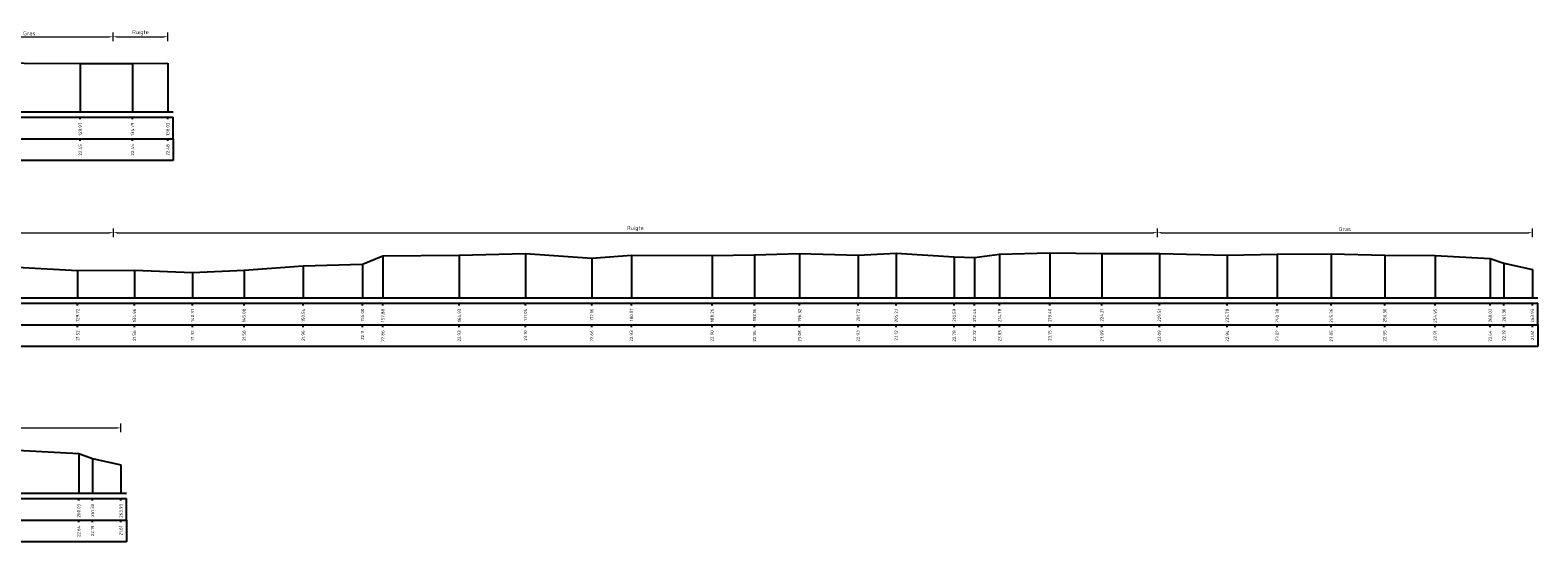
# Model space of a CAD drawing. Header units: metres. Extents: x 186876 to 190692, y 349785 to 350844.
# Tile 16 of 17: x 190553 to 190692, y 350510 to 350558. Entities that reach past the tile are written whole.
import ezdxf
from ezdxf.enums import TextEntityAlignment as Align

# ---------------------------------------------------------------- set-up
doc = ezdxf.new("R2010")
doc.units = ezdxf.units.M
doc.header["$PDMODE"] = 35
doc.header["$PDSIZE"] = 0.075
doc.layers.add('B-ME-AL-PROFIELRASTER-S', color=7, linetype='Continuous')
doc.layers.add('B-ME-GW-MAAIVELD-GD', color=252, linetype='GW-MAAIVELD', lineweight=25)
doc.layers.add('X-XX-AL-DETAIL1-M', color=7, linetype='Continuous', lineweight=18)
doc.styles.add('NLCS-ISO-ANNOTATIEF-T18', font='NLCS-ISO.ttf', dxfattribs={"height": 1.8})
doc.styles.add('NLCS-ISO-ANNOTATIVE-T18', font='NLCS-ISO.ttf', dxfattribs={"height": 1.8})
doc.linetypes.add('GW-MAAIVELD', pattern='A,12,[40,NLCS.SHX,S=1,R=0,X=0,Y=-0.5],12', length=24)
doc.dimstyles.new('NLCS-ANNOTATIEF-T18-PIJL_L2_H0', dxfattribs={"dimtxt": 2.5, "dimasz": 1.8, "dimexe": 2, "dimexo": 2, "dimgap": 0.7, "dimtad": 1, "dimzin": 0, "dimdsep": 46, "dimtxsty": 'NLCS-ISO-ANNOTATIEF-T18', "dimcen": 0, "dimdle": 2, "dimclrd": 256, "dimclre": 256, "dimclrt": 10, "dimaunit": 2, "dimadec": 0, "dimazin": 0, "dimtfac": 1, "dimtdec": 3, "dimtofl": 0, "dimtmove": 0, "dimatfit": 3, "dimfxl": 2, "dimfxlon": 1, "dimtfillclr": 256, "dimtolj": 1, "dimtzin": 0, "dimlwd": -1, "dimlwe": -1, "dimarcsym": 0})

# ---------------------------------------------------------------- blocks, each defined once
blk = doc.blocks.new('SAL-PROFIELRASTER_BALK_EIND1-SOD')
at = {"color": 0, "linetype": 'ByBlock', "lineweight": -2}
blk.add_line((1, -12.5), (1, -2.5), dxfattribs=at)
at = {"color": 0, "linetype": 'ByBlock', "lineweight": -2, "flags": 128}
for points in [[(0, 0), (1, 0)], [(0, -2.5), (1, -2.5)], [(0, -12.5), (1, -12.5)]]:
    blk.add_lwpolyline(points, dxfattribs=at)
blk = doc.blocks.new('SAL-PROFIELRASTER_BALK_EIND2-SOD')
at = {"color": 0, "linetype": 'ByBlock', "lineweight": -2}
for p, q in [((1, -2.5), (1, -12.5)), ((1, -12.5), (0, -12.5))]:
    blk.add_line(p, q, dxfattribs=at)
blk = doc.blocks.new('SAL-PROFIELRASTER_BALK_DATA-SOD')
at = {"color": 0, "linetype": 'ByBlock', "lineweight": -2}
blk.add_lwpolyline([(0, -3.5), (0, -2.5)], dxfattribs=at)
at = {"color": 0, "linetype": 'ByBlock', "lineweight": -2, "style": 'NLCS-ISO-ANNOTATIVE-T18'}
blk.add_attdef('GETAL', text='', height=1.5, rotation=90, dxfattribs=at).set_placement((0.75, -5), align=Align.RIGHT)
blk = doc.blocks.new('SAL-PROFIELRASTER_AANHAAL-SOD')
at = {"color": 9, "linetype": 'ByBlock', "lineweight": -2, "flags": 128}
blk.add_lwpolyline([(0, 1), (0, 0)], dxfattribs=at)
blk = doc.blocks.new('*D98')
at = {"layer": 'Defpoints', "color": 0, "transparency": 16777216}
for p in [(190560.79, 350556.91), (190545.33, 350550), (190560.79, 350550)]:
    blk.add_point(p, dxfattribs=at)
at = {"layer": 'X-XX-AL-DETAIL1-M', "transparency": 16777216}
for p, q in [((190545.33, 350556.51), (190545.33, 350557.31)), ((190545.69, 350556.91), (190560.43, 350556.91)), ((190560.79, 350556.51), (190560.79, 350557.31))]:
    blk.add_line(p, q, dxfattribs=at)
for points in [[(190545.69, 350556.97), (190545.69, 350556.85), (190545.33, 350556.91)], [(190560.43, 350556.97), (190560.43, 350556.85), (190560.79, 350556.91)]]:
    blk.add_solid(points, dxfattribs=at)
at = {"layer": 'X-XX-AL-DETAIL1-M', "color": 10, "transparency": 16777216, "insert": (190553.06, 350557.23), "char_height": 0.36, "attachment_point": 5, "style": 'NLCS-ISO-ANNOTATIEF-T18'}
blk.add_mtext('\\A1;Gras', dxfattribs=at)
blk = doc.blocks.new('*D99')
at = {"layer": 'Defpoints', "color": 0, "transparency": 16777216}
for p in [(190565.84, 350556.91), (190560.79, 350550), (190565.84, 350550)]:
    blk.add_point(p, dxfattribs=at)
at = {"layer": 'X-XX-AL-DETAIL1-M', "transparency": 16777216}
for p, q in [((190560.79, 350556.51), (190560.79, 350557.31)), ((190561.15, 350556.91), (190565.48, 350556.91)), ((190565.84, 350556.51), (190565.84, 350557.31))]:
    blk.add_line(p, q, dxfattribs=at)
for points in [[(190561.15, 350556.97), (190561.15, 350556.85), (190560.79, 350556.91)], [(190565.48, 350556.97), (190565.48, 350556.85), (190565.84, 350556.91)]]:
    blk.add_solid(points, dxfattribs=at)
at = {"layer": 'X-XX-AL-DETAIL1-M', "color": 10, "transparency": 16777216, "insert": (190563.32, 350557.28), "char_height": 0.36, "attachment_point": 5, "style": 'NLCS-ISO-ANNOTATIEF-T18'}
blk.add_mtext('\\A1;Ruigte', dxfattribs=at)
blk = doc.blocks.new('*D101')
at = {"layer": 'Defpoints', "color": 0, "transparency": 16777216}
for p in [(190560.82, 350538.84), (190440.1, 350532.83), (190560.82, 350532.83)]:
    blk.add_point(p, dxfattribs=at)
at = {"layer": 'X-XX-AL-DETAIL1-M', "transparency": 16777216}
for p, q in [((190440.1, 350538.44), (190440.1, 350539.24)), ((190440.46, 350538.84), (190560.46, 350538.84)), ((190560.82, 350538.44), (190560.82, 350539.24))]:
    blk.add_line(p, q, dxfattribs=at)
for points in [[(190440.46, 350538.9), (190440.46, 350538.78), (190440.1, 350538.84)], [(190560.46, 350538.9), (190560.46, 350538.78), (190560.82, 350538.84)]]:
    blk.add_solid(points, dxfattribs=at)
at = {"layer": 'X-XX-AL-DETAIL1-M', "color": 10, "transparency": 16777216, "insert": (190500.46, 350539.16), "char_height": 0.36, "attachment_point": 5, "style": 'NLCS-ISO-ANNOTATIEF-T18'}
blk.add_mtext('\\A1;Gras', dxfattribs=at)
blk = doc.blocks.new('*D102')
at = {"layer": 'Defpoints', "color": 0, "transparency": 16777216}
for p in [(190657.12, 350538.84), (190560.82, 350532.83), (190657.12, 350532.83)]:
    blk.add_point(p, dxfattribs=at)
at = {"layer": 'X-XX-AL-DETAIL1-M', "transparency": 16777216}
for p, q in [((190560.82, 350538.44), (190560.82, 350539.24)), ((190561.18, 350538.84), (190656.76, 350538.84)), ((190657.12, 350538.44), (190657.12, 350539.24))]:
    blk.add_line(p, q, dxfattribs=at)
for points in [[(190561.18, 350538.9), (190561.18, 350538.78), (190560.82, 350538.84)], [(190656.76, 350538.9), (190656.76, 350538.78), (190657.12, 350538.84)]]:
    blk.add_solid(points, dxfattribs=at)
at = {"layer": 'X-XX-AL-DETAIL1-M', "color": 10, "transparency": 16777216, "insert": (190608.97, 350539.22), "char_height": 0.36, "attachment_point": 5, "style": 'NLCS-ISO-ANNOTATIEF-T18'}
blk.add_mtext('\\A1;Ruigte', dxfattribs=at)
blk = doc.blocks.new('*D103')
at = {"layer": 'Defpoints', "color": 0, "transparency": 16777216}
for p in [(190691.72, 350538.84), (190657.12, 350532.83), (190691.72, 350532.83)]:
    blk.add_point(p, dxfattribs=at)
at = {"layer": 'X-XX-AL-DETAIL1-M', "transparency": 16777216}
for p, q in [((190657.12, 350538.44), (190657.12, 350539.24)), ((190657.48, 350538.84), (190691.36, 350538.84)), ((190691.72, 350538.44), (190691.72, 350539.24))]:
    blk.add_line(p, q, dxfattribs=at)
for points in [[(190657.48, 350538.9), (190657.48, 350538.78), (190657.12, 350538.84)], [(190691.36, 350538.9), (190691.36, 350538.78), (190691.72, 350538.84)]]:
    blk.add_solid(points, dxfattribs=at)
at = {"layer": 'X-XX-AL-DETAIL1-M', "color": 10, "transparency": 16777216, "insert": (190674.42, 350539.16), "char_height": 0.36, "attachment_point": 5, "style": 'NLCS-ISO-ANNOTATIEF-T18'}
blk.add_mtext('\\A1;Gras', dxfattribs=at)
blk = doc.blocks.new('*D116')
at = {"layer": 'Defpoints', "color": 0, "transparency": 16777216}
for p in [(190561.51, 350520.83), (190526.92, 350514.82), (190561.51, 350514.82)]:
    blk.add_point(p, dxfattribs=at)
at = {"layer": 'X-XX-AL-DETAIL1-M', "transparency": 16777216}
for p, q in [((190526.92, 350520.43), (190526.92, 350521.23)), ((190527.28, 350520.83), (190561.15, 350520.83)), ((190561.51, 350520.43), (190561.51, 350521.23))]:
    blk.add_line(p, q, dxfattribs=at)
for points in [[(190527.28, 350520.89), (190527.28, 350520.77), (190526.92, 350520.83)], [(190561.15, 350520.89), (190561.15, 350520.77), (190561.51, 350520.83)]]:
    blk.add_solid(points, dxfattribs=at)
at = {"layer": 'X-XX-AL-DETAIL1-M', "color": 10, "transparency": 16777216, "insert": (190544.22, 350521.15), "char_height": 0.36, "attachment_point": 5, "style": 'NLCS-ISO-ANNOTATIEF-T18'}
blk.add_mtext('\\A1;Gras', dxfattribs=at)

msp = doc.modelspace()

# ---------------------------------------------------------------- linework, layer by layer
at = {"layer": 'B-ME-GW-MAAIVELD-GD', "ltscale": 0.1, "elevation": -21.672, "flags": 128}
for points in [[(190427.793, 350552.101), (190433.597, 350552.532), (190438.019, 350552.673), (190441.496, 350552.946), (190443.514, 350553.144), (190445.585, 350553.497), (190448.642, 350553.969), (190451.751, 350554.242), (190452.983, 350554.98), (190457.708, 350555.068), (190463.43, 350555.09), (190467.89, 350555.163), (190473.56, 350555.207), (190476.058, 350555.184), (190478.342, 350555.21), (190483.679, 350555.108), (190489.01, 350554.929), (190494.584, 350554.945), (190499.914, 350554.91), (190504.005, 350554.963), (190509.414, 350554.937), (190514.529, 350554.912), (190519.038, 350554.892), (190521.094, 350554.947), (190525.716, 350554.869), (190531.077, 350554.785), (190536.072, 350554.756), (190540.089, 350554.701), (190542.955, 350554.641), (190547.688, 350554.508), (190552.589, 350554.477), (190557.76, 350554.446), (190562.578, 350554.455), (190565.841, 350554.482)], [(190427.793, 350536.906), (190430.765, 350536.943), (190434.274, 350536.985), (190439.554, 350536.877), (190444.18, 350536.997), (190448.966, 350536.867), (190454.392, 350536.807), (190459.762, 350536.841), (190465.139, 350536.597), (190470.839, 350536.646), (190476.327, 350536.489), (190482.152, 350536.028), (190485.859, 350536.1), (190491.33, 350535.919), (190495.962, 350535.825), (190500.875, 350535.75), (190506.116, 350535.704), (190512.078, 350535.436), (190515.627, 350535.584), (190521.057, 350535.583), (190526.63, 350535.398), (190531.976, 350535.407), (190536.079, 350535.361), (190541.363, 350535.534), (190546.824, 350535.669), (190551.928, 350535.653), (190557.517, 350535.354), (190562.757, 350535.39), (190568.119, 350535.151), (190572.872, 350535.386), (190578.331, 350535.793), (190583.797, 350535.939), (190585.674, 350536.692), (190592.726, 350536.763), (190598.83, 350536.925), (190604.956, 350536.486), (190608.603, 350536.764), (190616.048, 350536.726), (190619.954, 350536.791), (190624.114, 350536.913), (190629.517, 350536.761), (190633.024, 350536.951), (190638.383, 350536.614), (190640.25, 350536.552), (190642.571, 350536.856), (190647.195, 350536.981), (190652.002, 350536.92), (190657.307, 350536.915), (190663.571, 350536.773), (190668.175, 350536.854), (190673.157, 350536.877), (190678.097, 350536.78), (190682.742, 350536.744), (190687.82, 350536.468), (190689.091, 350536.015), (190691.719, 350535.435)], [(190297.588, 350518.898), (190300.56, 350518.935), (190304.069, 350518.977), (190309.349, 350518.869), (190313.975, 350518.989), (190318.761, 350518.859), (190324.188, 350518.799), (190329.557, 350518.833), (190334.934, 350518.589), (190340.634, 350518.638), (190346.122, 350518.481), (190351.948, 350518.02), (190355.654, 350518.092), (190361.125, 350517.911), (190365.757, 350517.817), (190370.671, 350517.742), (190375.911, 350517.696), (190381.873, 350517.428), (190385.422, 350517.576), (190390.852, 350517.575), (190396.425, 350517.39), (190401.771, 350517.399), (190405.875, 350517.353), (190411.158, 350517.526), (190416.619, 350517.661), (190421.723, 350517.645), (190427.312, 350517.346), (190432.552, 350517.382), (190437.914, 350517.143), (190442.667, 350517.378), (190448.126, 350517.785), (190453.592, 350517.931), (190455.469, 350518.684), (190462.521, 350518.755), (190468.625, 350518.917), (190474.752, 350518.478), (190478.398, 350518.756), (190485.843, 350518.718), (190489.749, 350518.783), (190493.91, 350518.905), (190499.313, 350518.753), (190502.819, 350518.943), (190508.178, 350518.606), (190510.045, 350518.544), (190512.366, 350518.848), (190516.99, 350518.973), (190521.798, 350518.912), (190527.102, 350518.907), (190533.366, 350518.765), (190537.97, 350518.846), (190542.953, 350518.869), (190547.892, 350518.772), (190552.537, 350518.736), (190557.615, 350518.46), (190558.886, 350518.007), (190561.514, 350517.427)]]:
    msp.add_lwpolyline(points, dxfattribs=at)

# ---------------------------------------------------------------- block references
at = {"layer": 'B-ME-AL-PROFIELRASTER-S'}
for p, yscale in [((190557.76, 350550.001, -21.672), 4.445), ((190557.76, 350550.001, -21.672), 4.445), ((190562.578, 350550.001, -21.672), 4.454000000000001), ((190562.578, 350550.001, -21.672), 4.454000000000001), ((190565.841, 350550.001, -21.672), 4.481000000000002), ((190565.841, 350550.001, -21.672), 4.481000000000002), ((190598.83, 350532.83, -21.672), 4.094999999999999), ((190598.83, 350532.83, -21.672), 4.094999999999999), ((190624.114, 350532.83, -21.672), 4.082999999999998), ((190624.114, 350532.83, -21.672), 4.082999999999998), ((190633.024, 350532.83, -21.672), 4.120999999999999), ((190633.024, 350532.83, -21.672), 4.120999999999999), ((190647.195, 350532.83, -21.672), 4.151), ((190647.195, 350532.83, -21.672), 4.151), ((190652.002, 350532.83, -21.672), 4.09), ((190652.002, 350532.83, -21.672), 4.09), ((190657.307, 350532.83, -21.672), 4.085000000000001), ((190657.307, 350532.83, -21.672), 4.085000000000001), ((190578.331, 350532.83, -21.672), 2.963000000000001), ((190578.331, 350532.83, -21.672), 2.963000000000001), ((190583.797, 350532.83, -21.672), 3.109000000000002), ((190583.797, 350532.83, -21.672), 3.109000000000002), ((190585.674, 350532.83, -21.672), 3.861999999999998), ((190585.674, 350532.83, -21.672), 3.861999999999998), ((190592.726, 350532.83, -21.672), 3.933), ((190592.726, 350532.83, -21.672), 3.933), ((190604.956, 350532.83, -21.672), 3.655999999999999), ((190604.956, 350532.83, -21.672), 3.655999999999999), ((190608.603, 350532.83, -21.672), 3.934000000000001), ((190608.603, 350532.83, -21.672), 3.934000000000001), ((190616.048, 350532.83, -21.672), 3.896000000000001), ((190616.048, 350532.83, -21.672), 3.896000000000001), ((190619.954, 350532.83, -21.672), 3.960999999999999), ((190619.954, 350532.83, -21.672), 3.960999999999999), ((190629.517, 350532.83, -21.672), 3.931000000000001), ((190629.517, 350532.83, -21.672), 3.931000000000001), ((190638.383, 350532.83, -21.672), 3.783999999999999), ((190638.383, 350532.83, -21.672), 3.783999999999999), ((190640.25, 350532.83, -21.672), 3.722000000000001), ((190640.25, 350532.83, -21.672), 3.722000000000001), ((190642.571, 350532.83, -21.672), 4.026), ((190642.571, 350532.83, -21.672), 4.026), ((190663.571, 350532.83, -21.672), 3.943000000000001), ((190663.571, 350532.83, -21.672), 3.943000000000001), ((190668.175, 350532.83, -21.672), 4.024000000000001), ((190668.175, 350532.83, -21.672), 4.024000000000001), ((190673.157, 350532.83, -21.672), 4.047000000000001), ((190673.157, 350532.83, -21.672), 4.047000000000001), ((190678.097, 350532.83, -21.672), 3.949999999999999), ((190678.097, 350532.83, -21.672), 3.949999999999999), ((190682.742, 350532.83, -21.672), 3.914000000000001), ((190682.742, 350532.83, -21.672), 3.914000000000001), ((190687.82, 350532.83, -21.672), 3.638000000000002), ((190687.82, 350532.83, -21.672), 3.638000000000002), ((190689.091, 350532.83, -21.672), 3.184999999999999), ((190689.091, 350532.83, -21.672), 3.184999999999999), ((190557.517, 350532.83, -21.672), 2.524000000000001), ((190557.517, 350532.83, -21.672), 2.524000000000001), ((190562.757, 350532.83, -21.672), 2.559999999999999), ((190562.757, 350532.83, -21.672), 2.559999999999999), ((190568.119, 350532.83, -21.672), 2.321000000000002), ((190568.119, 350532.83, -21.672), 2.321000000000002), ((190572.872, 350532.83, -21.672), 2.556000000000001), ((190572.872, 350532.83, -21.672), 2.556000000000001), ((190691.719, 350532.83, -21.672), 2.605), ((190691.719, 350532.83, -21.672), 2.605), ((190557.615, 350514.822, -21.672), 3.638000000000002), ((190557.615, 350514.822, -21.672), 3.638000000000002), ((190558.886, 350514.822, -21.672), 3.184999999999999), ((190558.886, 350514.822, -21.672), 3.184999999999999), ((190561.514, 350514.822, -21.672), 2.605), ((190561.514, 350514.822, -21.672), 2.605)]:
    msp.add_blockref('SAL-PROFIELRASTER_AANHAAL-SOD', p, dxfattribs=dict(at, yscale=yscale))
at = {"layer": 'B-ME-AL-PROFIELRASTER-S', "yscale": 0.2}
for name, p, xscale, zscale in [('SAL-PROFIELRASTER_BALK_EIND1-SOD', (190427.793, 350550.001, -21.672), 138.548148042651, 138.548148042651), ('SAL-PROFIELRASTER_BALK_EIND2-SOD', (190427.793, 350548.001, -21.672), 138.548148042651, 138.548148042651), ('SAL-PROFIELRASTER_BALK_EIND1-SOD', (190427.793, 350532.83, -21.672), 264.4260279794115, 264.4260279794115), ('SAL-PROFIELRASTER_BALK_EIND2-SOD', (190427.793, 350530.83, -21.672), 264.4260279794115, 264.4260279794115), ('SAL-PROFIELRASTER_BALK_EIND1-SOD', (190297.588, 350514.822, -21.672), 264.4260279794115, 264.4260279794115), ('SAL-PROFIELRASTER_BALK_EIND2-SOD', (190297.588, 350512.822, -21.672), 264.4260279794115, 264.4260279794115)]:
    msp.add_blockref(name, p, dxfattribs=dict(at, xscale=xscale, zscale=zscale))
at = {"layer": 'B-ME-AL-PROFIELRASTER-S', "xscale": 0.2, "yscale": 0.2, "zscale": 0.2}
for p, values in [((190557.76, 350550.001, -21.672), {'GETAL': '129.97'}), ((190557.76, 350550.001, -21.672), {'GETAL': '129.97'}), ((190562.578, 350550.001, -21.672), {'GETAL': '134.79'}), ((190562.578, 350550.001, -21.672), {'GETAL': '134.79'}), ((190565.841, 350550.001, -21.672), {'GETAL': '138.05'}), ((190565.841, 350550.001, -21.672), {'GETAL': '138.05'}), ((190557.76, 350548.001, -21.672), {'GETAL': '22.45'}), ((190562.578, 350548.001, -21.672), {'GETAL': '22.45'}), ((190565.841, 350548.001, -21.672), {'GETAL': '22.48'}), ((190557.517, 350532.83, -21.672), {'GETAL': '129.72'}), ((190557.517, 350532.83, -21.672), {'GETAL': '129.72'}), ((190562.757, 350532.83, -21.672), {'GETAL': '134.96'}), ((190562.757, 350532.83, -21.672), {'GETAL': '134.96'}), ((190568.119, 350532.83, -21.672), {'GETAL': '140.33'}), ((190568.119, 350532.83, -21.672), {'GETAL': '140.33'}), ((190572.872, 350532.83, -21.672), {'GETAL': '145.08'}), ((190572.872, 350532.83, -21.672), {'GETAL': '145.08'}), ((190578.331, 350532.83, -21.672), {'GETAL': '150.54'}), ((190578.331, 350532.83, -21.672), {'GETAL': '150.54'}), ((190583.797, 350532.83, -21.672), {'GETAL': '156.00'}), ((190583.797, 350532.83, -21.672), {'GETAL': '156.00'}), ((190585.674, 350532.83, -21.672), {'GETAL': '157.88'}), ((190585.674, 350532.83, -21.672), {'GETAL': '157.88'}), ((190592.726, 350532.83, -21.672), {'GETAL': '164.93'}), ((190592.726, 350532.83, -21.672), {'GETAL': '164.93'}), ((190598.83, 350532.83, -21.672), {'GETAL': '171.04'}), ((190598.83, 350532.83, -21.672), {'GETAL': '171.04'}), ((190604.956, 350532.83, -21.672), {'GETAL': '177.16'}), ((190604.956, 350532.83, -21.672), {'GETAL': '177.16'}), ((190608.603, 350532.83, -21.672), {'GETAL': '180.81'}), ((190608.603, 350532.83, -21.672), {'GETAL': '180.81'}), ((190616.048, 350532.83, -21.672), {'GETAL': '188.26'}), ((190616.048, 350532.83, -21.672), {'GETAL': '188.26'}), ((190619.954, 350532.83, -21.672), {'GETAL': '192.16'}), ((190619.954, 350532.83, -21.672), {'GETAL': '192.16'}), ((190624.114, 350532.83, -21.672), {'GETAL': '196.32'}), ((190624.114, 350532.83, -21.672), {'GETAL': '196.32'}), ((190629.517, 350532.83, -21.672), {'GETAL': '201.72'}), ((190629.517, 350532.83, -21.672), {'GETAL': '201.72'}), ((190633.024, 350532.83, -21.672), {'GETAL': '205.23'}), ((190633.024, 350532.83, -21.672), {'GETAL': '205.23'}), ((190638.383, 350532.83, -21.672), {'GETAL': '210.59'}), ((190638.383, 350532.83, -21.672), {'GETAL': '210.59'}), ((190640.25, 350532.83, -21.672), {'GETAL': '212.46'}), ((190640.25, 350532.83, -21.672), {'GETAL': '212.46'}), ((190642.571, 350532.83, -21.672), {'GETAL': '214.78'}), ((190642.571, 350532.83, -21.672), {'GETAL': '214.78'}), ((190647.195, 350532.83, -21.672), {'GETAL': '219.40'}), ((190647.195, 350532.83, -21.672), {'GETAL': '219.40'}), ((190652.002, 350532.83, -21.672), {'GETAL': '224.21'}), ((190652.002, 350532.83, -21.672), {'GETAL': '224.21'}), ((190657.307, 350532.83, -21.672), {'GETAL': '229.51'}), ((190657.307, 350532.83, -21.672), {'GETAL': '229.51'}), ((190663.571, 350532.83, -21.672), {'GETAL': '235.78'}), ((190663.571, 350532.83, -21.672), {'GETAL': '235.78'}), ((190668.175, 350532.83, -21.672), {'GETAL': '240.38'}), ((190668.175, 350532.83, -21.672), {'GETAL': '240.38'}), ((190673.157, 350532.83, -21.672), {'GETAL': '245.36'}), ((190673.157, 350532.83, -21.672), {'GETAL': '245.36'}), ((190678.097, 350532.83, -21.672), {'GETAL': '250.30'}), ((190678.097, 350532.83, -21.672), {'GETAL': '250.30'}), ((190682.742, 350532.83, -21.672), {'GETAL': '254.95'}), ((190682.742, 350532.83, -21.672), {'GETAL': '254.95'}), ((190687.82, 350532.83, -21.672), {'GETAL': '260.03'}), ((190687.82, 350532.83, -21.672), {'GETAL': '260.03'}), ((190689.091, 350532.83, -21.672), {'GETAL': '261.30'}), ((190689.091, 350532.83, -21.672), {'GETAL': '261.30'}), ((190691.719, 350532.83, -21.672), {'GETAL': '263.93'}), ((190691.719, 350532.83, -21.672), {'GETAL': '263.93'}), ((190557.517, 350530.83, -21.672), {'GETAL': '21.52'}), ((190562.757, 350530.83, -21.672), {'GETAL': '21.56'}), ((190568.119, 350530.83, -21.672), {'GETAL': '21.32'}), ((190572.872, 350530.83, -21.672), {'GETAL': '21.56'}), ((190578.331, 350530.83, -21.672), {'GETAL': '21.96'}), ((190583.797, 350530.83, -21.672), {'GETAL': '22.11'}), ((190585.674, 350530.83, -21.672), {'GETAL': '22.86'}), ((190592.726, 350530.83, -21.672), {'GETAL': '22.93'}), ((190598.83, 350530.83, -21.672), {'GETAL': '23.10'}), ((190604.956, 350530.83, -21.672), {'GETAL': '22.66'}), ((190608.603, 350530.83, -21.672), {'GETAL': '22.93'}), ((190616.048, 350530.83, -21.672), {'GETAL': '22.90'}), ((190619.954, 350530.83, -21.672), {'GETAL': '22.96'}), ((190624.114, 350530.83, -21.672), {'GETAL': '23.08'}), ((190629.517, 350530.83, -21.672), {'GETAL': '22.93'}), ((190633.024, 350530.83, -21.672), {'GETAL': '23.12'}), ((190638.383, 350530.83, -21.672), {'GETAL': '22.78'}), ((190640.25, 350530.83, -21.672), {'GETAL': '22.72'}), ((190642.571, 350530.83, -21.672), {'GETAL': '23.03'}), ((190647.195, 350530.83, -21.672), {'GETAL': '23.15'}), ((190652.002, 350530.83, -21.672), {'GETAL': '23.09'}), ((190657.307, 350530.83, -21.672), {'GETAL': '23.09'}), ((190663.571, 350530.83, -21.672), {'GETAL': '22.94'}), ((190668.175, 350530.83, -21.672), {'GETAL': '23.02'}), ((190673.157, 350530.83, -21.672), {'GETAL': '23.05'}), ((190678.097, 350530.83, -21.672), {'GETAL': '22.95'}), ((190682.742, 350530.83, -21.672), {'GETAL': '22.91'}), ((190687.82, 350530.83, -21.672), {'GETAL': '22.64'}), ((190689.091, 350530.83, -21.672), {'GETAL': '22.19'}), ((190691.719, 350530.83, -21.672), {'GETAL': '21.61'}), ((190557.615, 350514.822, -21.672), {'GETAL': '260.03'}), ((190557.615, 350514.822, -21.672), {'GETAL': '260.03'}), ((190558.886, 350514.822, -21.672), {'GETAL': '261.30'}), ((190558.886, 350514.822, -21.672), {'GETAL': '261.30'}), ((190561.514, 350514.822, -21.672), {'GETAL': '263.93'}), ((190561.514, 350514.822, -21.672), {'GETAL': '263.93'}), ((190557.615, 350512.822, -21.672), {'GETAL': '22.64'}), ((190558.886, 350512.822, -21.672), {'GETAL': '22.19'}), ((190561.514, 350512.822, -21.672), {'GETAL': '21.61'})]:
    msp.add_blockref('SAL-PROFIELRASTER_BALK_DATA-SOD', p, dxfattribs=at).add_auto_attribs(values)

# ---------------------------------------------------------------- dimensions: what is measured, and where the dimension line sits
at = {"layer": 'X-XX-AL-DETAIL1-M'}
for base, p1, p2, text, picture, middle in [((190560.793, 350556.91, -21.672), (190545.333, 350550.001, -21.672), (190560.793, 350550.001, -21.672), 'Gras', '*D98', (190553.063, 350556.91, -21.672)), ((190565.841, 350556.91, -21.672), (190560.793, 350550.001, -21.672), (190565.841, 350550.001, -21.672), 'Ruigte', '*D99', (190563.317, 350556.91, -21.672)), ((190560.823, 350538.842, -21.672), (190440.103, 350532.83, -21.672), (190560.823, 350532.83, -21.672), 'Gras', '*D101', (190500.463, 350538.842, -21.672)), ((190657.123, 350538.842, -21.672), (190560.823, 350532.83, -21.672), (190657.123, 350532.83, -21.672), 'Ruigte', '*D102', (190608.973, 350538.842, -21.672)), ((190691.719, 350538.842, -21.672), (190657.123, 350532.83, -21.672), (190691.719, 350532.83, -21.672), 'Gras', '*D103', (190674.421, 350538.842, -21.672)), ((190561.514, 350520.834, -21.672), (190526.918, 350514.822, -21.672), (190561.514, 350514.822, -21.672), 'Gras', '*D116', (190544.216, 350520.834, -21.672))]:
    dim = msp.add_linear_dim(base=base, p1=p1, p2=p2, text=text, dimstyle='NLCS-ANNOTATIEF-T18-PIJL_L2_H0', dxfattribs=at)
    dim.commit()
    dim.dimension.update_dxf_attribs({"geometry": picture, "text_midpoint": middle, "dimtype": 160})

doc.saveas('drawing.dxf')
